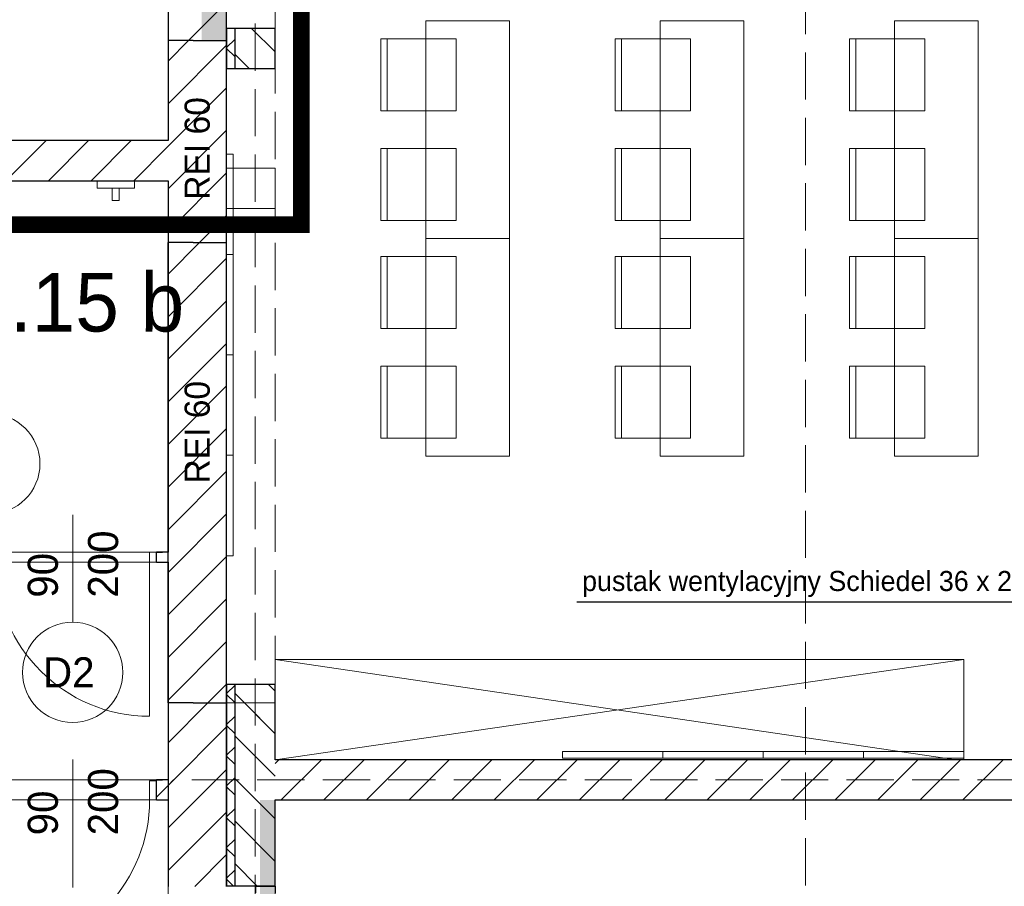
# Model space of a CAD drawing. Header units: millimetres. Extents: x -40063 to 512011, y 350190 to 687060.
# Tile 95 of 256: x 177206 to 183089, y 509311 to 514489. Entities that reach past the tile are written whole.
import ezdxf

# ---------------------------------------------------------------- set-up
doc = ezdxf.new("R2010")
doc.units = ezdxf.units.MM
doc.linetypes.add('DASHDOT', pattern=[1, 0.5, -0.25, 0, -0.25])
doc.linetypes.add('Krawędzie ukryte', pattern=[391.222223, 282.222223, -109])
for name, color, linetype in [('2D - Ogólne', 8, 'Continuous'), ('Elementy Modelu - Strefy', 8, 'Continuous'), ('J_opis pomieszczeń', 8, 'Continuous'), ('Konstrukcja - Ściany zew', 8, 'Continuous'), ('Opisy - Teksty', 8, 'Continuous'), ('X_ref', 8, 'Continuous')]:
    doc.layers.add(name, color=color, linetype=linetype)
doc.layers.add('J_zakres opracowania', color=226, linetype='DASHDOT', lineweight=30)
doc.styles.add('GENERATED_STYLE_2', font='txt')
doc.styles.add('GENERATED_STYLE_3', font='txt')

# ---------------------------------------------------------------- blocks, each defined once
blk = doc.blocks.new('fdgdfg')
at = {"layer": '2D - Ogólne', "color": 5, "linetype": 'Krawędzie ukryte', "lineweight": 13}
for p, q in [((-165070.3, 492444.9), (-165070.3, 514553.6)), ((-165448.3, 501509.9), (-143783.8, 501509.9))]:
    blk.add_line(p, q, dxfattribs=at)
at = {"layer": '2D - Ogólne', "color": 8, "linetype": 'Krawędzie ukryte', "lineweight": 13}
blk.add_line((-161780.7, 495793.8), (-161780.7, 511289), dxfattribs=at)
at = {"layer": '2D - Ogólne', "color": 8, "linetype": 'Continuous', "lineweight": 13}
for p, q in [((-164049.9, 504744.6), (-164049.9, 506044.6)), ((-164049.9, 506044.6), (-163549.9, 506044.6)), ((-163549.9, 506044.6), (-163549.9, 504744.6)), ((-162649.9, 504744.6), (-162649.9, 506044.6)), ((-162649.9, 506044.6), (-162149.9, 506044.6)), ((-162149.9, 506044.6), (-162149.9, 504744.6)), ((-161249.9, 504744.6), (-161249.9, 506044.6)), ((-161249.9, 506044.6), (-160749.9, 506044.6)), ((-160749.9, 506044.6), (-160749.9, 504744.6)), ((-164318.6, 505507.3), (-164318.6, 505937.3)), ((-164318.6, 505937.3), (-163868.6, 505937.3)), ((-164318.6, 505507.3), (-164318.6, 505937.3)), ((-164318.6, 505937.3), (-164281.5, 505937.3)), ((-164281.5, 505937.3), (-164281.5, 505507.3)), ((-163868.6, 505937.3), (-163868.6, 505507.3)), ((-162918.6, 505507.3), (-162918.6, 505937.3)), ((-162918.6, 505937.3), (-162468.6, 505937.3)), ((-162918.6, 505507.3), (-162918.6, 505937.3)), ((-162918.6, 505937.3), (-162881.5, 505937.3)), ((-162881.5, 505937.3), (-162881.5, 505507.3)), ((-162468.6, 505937.3), (-162468.6, 505507.3)), ((-161518.6, 505507.3), (-161518.6, 505937.3)), ((-161518.6, 505937.3), (-161068.6, 505937.3)), ((-161518.6, 505507.3), (-161518.6, 505937.3)), ((-161518.6, 505937.3), (-161481.5, 505937.3)), ((-161481.5, 505937.3), (-161481.5, 505507.3)), ((-161068.6, 505937.3), (-161068.6, 505507.3)), ((-163868.6, 505507.3), (-164318.6, 505507.3)), ((-164281.5, 505507.3), (-164318.6, 505507.3)), ((-162468.6, 505507.3), (-162918.6, 505507.3)), ((-162881.5, 505507.3), (-162918.6, 505507.3)), ((-161068.6, 505507.3), (-161518.6, 505507.3)), ((-161481.5, 505507.3), (-161518.6, 505507.3)), ((-163868.6, 505282), (-164318.6, 505282)), ((-164318.6, 505282), (-164318.6, 504852)), ((-164318.6, 505282), (-164318.6, 504852)), ((-164281.5, 505282), (-164318.6, 505282)), ((-164281.5, 504852), (-164281.5, 505282)), ((-163868.6, 504852), (-163868.6, 505282)), ((-162468.6, 505282), (-162918.6, 505282)), ((-162918.6, 505282), (-162918.6, 504852)), ((-162918.6, 505282), (-162918.6, 504852)), ((-162881.5, 505282), (-162918.6, 505282)), ((-162881.5, 504852), (-162881.5, 505282)), ((-162468.6, 504852), (-162468.6, 505282)), ((-161068.6, 505282), (-161518.6, 505282)), ((-161518.6, 505282), (-161518.6, 504852)), ((-161518.6, 505282), (-161518.6, 504852)), ((-161481.5, 505282), (-161518.6, 505282)), ((-161481.5, 504852), (-161481.5, 505282)), ((-161068.6, 504852), (-161068.6, 505282)), ((-165240.3, 504649), (-165240.3, 505249)), ((-165240.3, 505249), (-165200.3, 505249)), ((-165200.3, 505249), (-165200.3, 504649)), ((-164318.6, 504852), (-163868.6, 504852)), ((-164318.6, 504852), (-164281.5, 504852)), ((-162918.6, 504852), (-162468.6, 504852)), ((-162918.6, 504852), (-162881.5, 504852)), ((-161518.6, 504852), (-161068.6, 504852)), ((-161518.6, 504852), (-161481.5, 504852)), ((-164049.9, 503444.6), (-164049.9, 504744.6)), ((-164049.9, 504744.6), (-163549.9, 504744.6)), ((-163549.9, 504744.6), (-164049.9, 504744.6)), ((-163549.9, 504744.6), (-163549.9, 503444.6)), ((-162149.9, 504744.6), (-162649.9, 504744.6)), ((-162649.9, 503444.6), (-162649.9, 504744.6)), ((-162649.9, 504744.6), (-162149.9, 504744.6)), ((-162149.9, 504744.6), (-162149.9, 503444.6)), ((-160749.9, 504744.6), (-161249.9, 504744.6)), ((-161249.9, 503444.6), (-161249.9, 504744.6)), ((-161249.9, 504744.6), (-160749.9, 504744.6)), ((-160749.9, 504744.6), (-160749.9, 503444.6)), ((-165240.3, 504049), (-165240.3, 504649)), ((-165240.3, 504649), (-165200.3, 504649)), ((-165200.3, 504649), (-165240.3, 504649)), ((-165200.3, 504649), (-165200.3, 504049)), ((-164318.6, 504207.3), (-164318.6, 504637.3)), ((-164318.6, 504637.3), (-163868.6, 504637.3)), ((-164318.6, 504207.3), (-164318.6, 504637.3)), ((-164318.6, 504637.3), (-164281.5, 504637.3)), ((-164281.5, 504637.3), (-164281.5, 504207.3)), ((-163868.6, 504637.3), (-163868.6, 504207.3)), ((-162918.6, 504207.3), (-162918.6, 504637.3)), ((-162918.6, 504637.3), (-162468.6, 504637.3)), ((-162918.6, 504207.3), (-162918.6, 504637.3)), ((-162918.6, 504637.3), (-162881.5, 504637.3)), ((-162881.5, 504637.3), (-162881.5, 504207.3)), ((-162468.6, 504637.3), (-162468.6, 504207.3)), ((-161518.6, 504207.3), (-161518.6, 504637.3)), ((-161518.6, 504637.3), (-161068.6, 504637.3)), ((-161518.6, 504207.3), (-161518.6, 504637.3)), ((-161518.6, 504637.3), (-161481.5, 504637.3)), ((-161481.5, 504637.3), (-161481.5, 504207.3)), ((-161068.6, 504637.3), (-161068.6, 504207.3)), ((-163868.6, 504207.3), (-164318.6, 504207.3)), ((-164281.5, 504207.3), (-164318.6, 504207.3)), ((-162468.6, 504207.3), (-162918.6, 504207.3)), ((-162881.5, 504207.3), (-162918.6, 504207.3)), ((-161068.6, 504207.3), (-161518.6, 504207.3)), ((-161481.5, 504207.3), (-161518.6, 504207.3)), ((-165240.3, 503449), (-165240.3, 504049)), ((-165240.3, 504049), (-165200.3, 504049)), ((-165200.3, 504049), (-165240.3, 504049)), ((-165200.3, 504049), (-165200.3, 503449)), ((-163868.6, 503982), (-164318.6, 503982)), ((-164318.6, 503982), (-164318.6, 503552)), ((-164318.6, 503982), (-164318.6, 503552)), ((-164281.5, 503982), (-164318.6, 503982)), ((-164281.5, 503552), (-164281.5, 503982)), ((-163868.6, 503552), (-163868.6, 503982)), ((-162468.6, 503982), (-162918.6, 503982)), ((-162918.6, 503982), (-162918.6, 503552)), ((-162918.6, 503982), (-162918.6, 503552)), ((-162881.5, 503982), (-162918.6, 503982)), ((-162881.5, 503552), (-162881.5, 503982)), ((-162468.6, 503552), (-162468.6, 503982)), ((-161068.6, 503982), (-161518.6, 503982)), ((-161518.6, 503982), (-161518.6, 503552)), ((-161518.6, 503982), (-161518.6, 503552)), ((-161481.5, 503982), (-161518.6, 503982)), ((-161481.5, 503552), (-161481.5, 503982)), ((-161068.6, 503552), (-161068.6, 503982)), ((-164318.6, 503552), (-163868.6, 503552)), ((-164318.6, 503552), (-164281.5, 503552)), ((-162918.6, 503552), (-162468.6, 503552)), ((-162918.6, 503552), (-162881.5, 503552)), ((-161518.6, 503552), (-161068.6, 503552)), ((-161518.6, 503552), (-161481.5, 503552)), ((-165240.3, 502849), (-165240.3, 503449)), ((-165240.3, 503449), (-165200.3, 503449)), ((-165200.3, 503449), (-165240.3, 503449)), ((-165200.3, 503449), (-165200.3, 502849)), ((-163549.9, 503444.6), (-164049.9, 503444.6)), ((-162149.9, 503444.6), (-162649.9, 503444.6)), ((-160749.9, 503444.6), (-161249.9, 503444.6)), ((-165200.3, 502849), (-165240.3, 502849)), ((-164950.3, 501629.9), (-160834.4, 502229.9)), ((-164950.3, 502229.9), (-160881.6, 501629.9)), ((-163234.4, 501639.9), (-163234.4, 501679.9)), ((-163234.4, 501679.9), (-162634.4, 501679.9)), ((-162634.4, 501639.9), (-162634.4, 501679.9)), ((-162634.4, 501679.9), (-162034.4, 501679.9)), ((-162634.4, 501679.9), (-162634.4, 501639.9)), ((-162034.4, 501639.9), (-162034.4, 501679.9)), ((-162034.4, 501679.9), (-161434.4, 501679.9)), ((-162034.4, 501679.9), (-162034.4, 501639.9)), ((-161434.4, 501639.9), (-161434.4, 501679.9)), ((-161434.4, 501679.9), (-160834.4, 501679.9)), ((-161434.4, 501679.9), (-161434.4, 501639.9)), ((-160834.4, 501679.9), (-160834.4, 501639.9)), ((-162634.4, 501639.9), (-163234.4, 501639.9)), ((-162034.4, 501639.9), (-162634.4, 501639.9)), ((-161434.4, 501639.9), (-162034.4, 501639.9)), ((-160834.4, 501639.9), (-161434.4, 501639.9))]:
    blk.add_line(p, q, dxfattribs=at)
at = {"layer": '2D - Ogólne', "color": 8, "linetype": 'Continuous'}
blk.add_line((-159685.2, 502572.4), (-163147.3, 502572.4), dxfattribs=at)
at = {"layer": 'Elementy Modelu - Strefy', "color": 8, "linetype": 'Continuous', "lineweight": 0}
for p, q in [((-165590.3, 510144.6), (-165590.3, 505329.9)), ((-165240.3, 507364.6), (-165240.3, 505164.6)), ((-165590.3, 505329.9), (-170811.3, 505329.9)), ((-165240.3, 505164.6), (-164950.3, 505164.6)), ((-164950.3, 505164.6), (-164950.3, 504924.6)), ((-168533.8, 505089.9), (-165590.3, 505089.9)), ((-165590.3, 505089.9), (-165590.3, 502869.9)), ((-164950.3, 504924.6), (-165240.3, 504924.6)), ((-165240.3, 504924.6), (-165240.3, 501969.9)), ((-165590.3, 502869.9), (-168533.8, 502869.9)), ((-168533.8, 502809.9), (-165590.3, 502809.9)), ((-165590.3, 502809.9), (-165590.3, 501509.9)), ((-165240.3, 501969.9), (-164950.3, 501969.9)), ((-164950.3, 501969.9), (-164950.3, 501629.9)), ((-164950.3, 501629.9), (-159180.5, 501629.9)), ((-165590.3, 501509.9), (-168533.8, 501509.9)), ((-165590.3, 501389.9), (-171610.3, 501389.9)), ((-165590.3, 498699.9), (-165590.3, 501389.9)), ((-155014.7, 501389.9), (-164950.3, 501389.9)), ((-164950.3, 501389.9), (-164950.3, 498759.9))]:
    blk.add_line(p, q, dxfattribs=at)
at = {"layer": 'Elementy Modelu - Strefy', "color": 8, "linetype": 'Continuous', "lineweight": 0, "extrusion": (0, 0, -1)}
for points in [[(165240.3, 505926.6), (165390.3, 507426.6), (165390.3, 505926.6)], [(165390.3, 507426.6), (165240.3, 505926.6), (165240.3, 507426.6)], [(164950.3, 498759.9), (165040.3, 501389.9), (165040.3, 498759.9)], [(165040.3, 501389.9), (164950.3, 498759.9), (164950.3, 501389.9)]]:
    blk.add_solid(points, dxfattribs=at)
at = {"layer": 'J_opis pomieszczeń', "color": 8, "linetype": 'Krawędzie ukryte', "lineweight": 13}
blk.add_line((-164950.3, 509804.6), (-164950.3, 501969.9), dxfattribs=at)
at = {"layer": 'J_opis pomieszczeń', "color": 8, "linetype": 'Continuous', "lineweight": 13}
for p, q in [((-166013.6, 505089.9), (-165790, 505089.9)), ((-166013.6, 505046.2), (-166013.6, 505089.9)), ((-165790, 505089.9), (-165790, 505046.2)), ((-165790, 505046.2), (-166013.6, 505046.2)), ((-165925.2, 505046.2), (-165882.1, 505046.2)), ((-165925.2, 504972.5), (-165925.2, 505046.2)), ((-165882.1, 505046.2), (-165882.1, 504972.5)), ((-165882.1, 504972.5), (-165925.2, 504972.5))]:
    blk.add_line(p, q, dxfattribs=at)
at = {"layer": 'Konstrukcja - Ściany zew', "color": 8, "linetype": 'Continuous'}
for p, q in [((-165590.3, 507426.6), (-165590.3, 505926.6)), ((-165240.3, 505926.6), (-165240.3, 507426.6)), ((-165468.2, 505926.6), (-165240.3, 506154.5)), ((-164950.3, 505999.9), (-165240.3, 505999.9)), ((-165240.3, 505999.9), (-165240.3, 505759.9)), ((-165190.3, 505759.9), (-165190.3, 505999.9)), ((-164950.3, 505858.9), (-165091.3, 505999.9)), ((-164950.3, 505759.9), (-164950.3, 505999.9)), ((-165240.3, 505885.8), (-165190.3, 505935.8)), ((-165190.3, 505830.1), (-165240.3, 505880.1)), ((-165105.8, 505759.9), (-165190.3, 505844.3)), ((-165240.3, 505759.9), (-164950.3, 505759.9)), ((-165590.3, 505329.9), (-171930.3, 505329.9)), ((-166559.5, 505089.9), (-166319.5, 505329.9)), ((-166304.9, 505089.9), (-166064.9, 505329.9)), ((-166050.3, 505089.9), (-165810.3, 505329.9)), ((-165795.8, 505089.9), (-165590.3, 505295.4)), ((-168533.8, 505089.9), (-165590.3, 505089.9)), ((-165590.3, 504531.7), (-165402.1, 504719.9)), ((-165590.3, 504719.9), (-165590.3, 502869.9)), ((-165240.3, 501969.9), (-165240.3, 504719.9)), ((-165590.3, 504277.2), (-165240.3, 504627.2)), ((-165590.3, 504022.6), (-165240.3, 504372.6)), ((-165590.3, 503768), (-165240.3, 504118)), ((-165590.3, 503513.5), (-165240.3, 503863.5)), ((-165590.3, 503258.9), (-165240.3, 503608.9)), ((-165590.3, 503004.4), (-165240.3, 503354.4)), ((-165590.3, 502749.8), (-165240.3, 503099.8)), ((-165660.3, 502869.9), (-165623.3, 502869.9)), ((-165660.3, 502809.9), (-165660.3, 502869.9)), ((-165590.3, 502869.9), (-165660.3, 502869.9)), ((-165660.3, 502809.9), (-165623.3, 502809.9)), ((-165660.3, 502809.9), (-165590.3, 502809.9)), ((-165590.3, 502495.3), (-165240.3, 502845.3)), ((-165590.3, 502809.9), (-165590.3, 501969.9)), ((-165590.3, 502240.7), (-165240.3, 502590.7)), ((-165590.3, 501986.1), (-165240.3, 502336.1)), ((-165352, 501969.9), (-165240.3, 502081.6)), ((-164950.3, 502079.9), (-165240.3, 502079.9)), ((-165240.3, 502079.9), (-165240.3, 501629.9)), ((-165240.3, 502025), (-165190.3, 502075)), ((-165190.3, 501629.9), (-165190.3, 502079.9)), ((-164950.3, 502040.5), (-164989.6, 502079.9)), ((-164950.3, 501629.9), (-164950.3, 502079.9)), ((-165190.3, 501969.3), (-165240.3, 502019.3)), ((-165240.3, 501969.9), (-165240.3, 500874.9)), ((-165190.3, 501969.3), (-165190.8, 501969.9)), ((-164950.3, 501785.9), (-165190.3, 502025.9)), ((-165190.3, 500874.9), (-165190.3, 501969.9)), ((-164950.3, 501785.9), (-165134.2, 501969.9)), ((-164950.3, 501629.9), (-164950.3, 501969.9)), ((-165240.3, 501841.2), (-165190.3, 501891.2)), ((-165240.3, 501841.2), (-165190.3, 501891.2)), ((-165190.3, 501785.5), (-165240.3, 501835.5)), ((-165190.3, 501785.5), (-165240.3, 501835.5)), ((-164950.3, 501531.4), (-165190.3, 501771.4)), ((-165048.8, 501629.9), (-165190.3, 501771.4)), ((-165240.3, 501657.3), (-165190.3, 501707.3)), ((-165240.3, 501657.3), (-165190.3, 501707.3)), ((-165190.3, 501601.6), (-165240.3, 501651.6)), ((-165218.5, 501629.9), (-165240.3, 501651.6)), ((-164950.3, 501607.9), (-164928.3, 501629.9)), ((-160380.3, 501629.9), (-164950.3, 501629.9)), ((-164913.7, 501389.9), (-164673.7, 501629.9)), ((-164659.2, 501389.9), (-164419.2, 501629.9)), ((-164404.6, 501389.9), (-164164.6, 501629.9)), ((-164150, 501389.9), (-163910, 501629.9)), ((-163895.5, 501389.9), (-163655.5, 501629.9)), ((-163640.9, 501389.9), (-163400.9, 501629.9)), ((-163386.4, 501389.9), (-163146.4, 501629.9)), ((-163131.8, 501389.9), (-162891.8, 501629.9)), ((-162877.3, 501389.9), (-162637.3, 501629.9)), ((-162622.7, 501389.9), (-162382.7, 501629.9)), ((-162368.1, 501389.9), (-162128.1, 501629.9)), ((-162113.6, 501389.9), (-161873.6, 501629.9)), ((-161859, 501389.9), (-161619, 501629.9)), ((-161604.5, 501389.9), (-161364.5, 501629.9)), ((-161349.9, 501389.9), (-161109.9, 501629.9)), ((-161095.3, 501389.9), (-160855.3, 501629.9)), ((-160840.8, 501389.9), (-160600.8, 501629.9)), ((-165660.3, 501509.9), (-165623.3, 501509.9)), ((-165660.3, 501504.9), (-165660.3, 501509.9)), ((-165590.3, 501509.9), (-165660.3, 501509.9)), ((-165660.3, 501389.9), (-165660.3, 501504.9)), ((-165590.3, 501477), (-165557.4, 501509.9)), ((-165590.3, 501509.9), (-165590.3, 501389.9)), ((-165422.8, 501389.9), (-165302.8, 501509.9)), ((-165240.3, 501473.5), (-165190.3, 501523.5)), ((-165240.3, 501389.9), (-165240.3, 501509.9)), ((-164950.3, 501276.8), (-165190.3, 501516.8)), ((-165660.3, 501407), (-165590.3, 501477)), ((-165190.3, 501417.8), (-165240.3, 501467.8)), ((-165660.3, 501389.9), (-165623.3, 501389.9)), ((-165660.3, 501389.9), (-165590.3, 501389.9)), ((-165590.3, 501222.5), (-165422.8, 501389.9)), ((-165590.3, 501389.9), (-165590.3, 500873.1)), ((-165240.3, 500873.1), (-165240.3, 501389.9)), ((-164950.3, 501389.9), (-160380.3, 501389.9)), ((-164950.3, 500874.9), (-164950.3, 501389.9)), ((-165240.3, 501289.6), (-165190.3, 501339.6)), ((-165590.3, 500967.9), (-165240.3, 501317.9)), ((-165190.3, 501233.9), (-165240.3, 501283.9)), ((-164950.3, 501022.2), (-165190.3, 501262.2)), ((-165240.3, 501105.8), (-165190.3, 501155.8)), ((-165190.3, 501050.1), (-165240.3, 501100.1)), ((-165430.5, 500873.1), (-165240.3, 501063.3)), ((-165240.3, 500922), (-165190.3, 500972)), ((-165057.4, 500874.9), (-165190.3, 501007.7)), ((-165198.9, 500874.9), (-165240.3, 500916.2)), ((-165240.3, 500874.9), (-165240.3, 500911.9)), ((-165240.3, 500874.9), (-165240.3, 500911.9)), ((-164950.3, 500874.9), (-164950.3, 500911.9)), ((-164950.3, 500874.9), (-164950.3, 500911.9)), ((-165190.3, 500874.9), (-165240.3, 500874.9)), ((-165190.3, 500874.9), (-165240.3, 500874.9)), ((-165065.3, 500874.9), (-165190.3, 500874.9)), ((-165065.3, 500874.9), (-165190.3, 500874.9)), ((-164950.3, 500874.9), (-165065.3, 500874.9)), ((-165065.3, 500834.9), (-165065.3, 500874.9)), ((-165065.3, 500874.9), (-164950.3, 500874.9)), ((-164950.3, 500874.9), (-165065.3, 500874.9)), ((-164950.3, 500874.9), (-164950.3, 500834.9))]:
    blk.add_line(p, q, dxfattribs=at)
at = {"layer": 'Konstrukcja - Ściany zew', "linetype": 'Continuous'}
for p, q in [((-165590.3, 505804.5), (-165468.2, 505926.6)), ((-165590.3, 505926.6), (-165590.3, 505329.9)), ((-165240.3, 504719.9), (-165240.3, 505926.6)), ((-165590.3, 505550), (-165240.3, 505900)), ((-165590.3, 505295.4), (-165240.3, 505645.4)), ((-165590.3, 505040.8), (-165240.3, 505390.8)), ((-165590.3, 504786.3), (-165240.3, 505136.3)), ((-165590.3, 505089.9), (-165590.3, 504719.9)), ((-165402.1, 504719.9), (-165240.3, 504881.7)), ((-165590.3, 501731.6), (-165352, 501969.9)), ((-165590.3, 501969.9), (-165590.3, 501509.9)), ((-165240.3, 500873.1), (-165240.3, 501969.9)), ((-165590.3, 501477), (-165240.3, 501827)), ((-165590.3, 501222.5), (-165240.3, 501572.5)), ((-165590.3, 501389.9), (-165590.3, 500873.1)), ((-165590.3, 500967.9), (-165240.3, 501317.9)), ((-165430.5, 500873.1), (-165240.3, 501063.3))]:
    blk.add_line(p, q, dxfattribs=at)
at = {"layer": 'Konstrukcja - Ściany zew', "color": 7, "linetype": 'Continuous'}
for p, q in [((-165440.3, 505926.6), (-165590.3, 505926.6)), ((-165440.3, 505926.6), (-165240.3, 505926.6)), ((-165440.3, 504719.9), (-165590.3, 504719.9)), ((-165590.3, 501969.9), (-165590.3, 504719.9)), ((-165440.3, 504719.9), (-165240.3, 504719.9)), ((-165240.3, 501969.9), (-165240.3, 504719.9)), ((-165440.3, 501969.9), (-165590.3, 501969.9)), ((-165440.3, 501969.9), (-165240.3, 501969.9))]:
    blk.add_line(p, q, dxfattribs=at)
at = {"layer": 'Konstrukcja - Ściany zew', "color": 8, "linetype": 'Continuous', "lineweight": 13}
for p, q in [((-166160.3, 502452.3), (-166160.3, 503093)), ((-165700.3, 502809.9), (-165700.3, 502869.9)), ((-165700.3, 502869.9), (-165660.3, 502869.9)), ((-165660.3, 502869.9), (-165660.3, 502809.9)), ((-165660.3, 502809.9), (-165660.3, 502869.9)), ((-165660.3, 502869.9), (-165623.3, 502869.9)), ((-165660.3, 502809.9), (-165700.3, 502809.9)), ((-165700.3, 502809.9), (-165700.3, 501889.9)), ((-165660.3, 502809.9), (-165623.3, 502809.9)), ((-160834.4, 502229.9), (-164950.3, 502229.9)), ((-164950.3, 502229.9), (-164950.3, 501629.9)), ((-160834.4, 501629.9), (-160834.4, 502229.9)), ((-166160.3, 500867.6), (-166160.3, 501632.4)), ((-164950.3, 501629.9), (-160834.4, 501629.9)), ((-165660.3, 501504.9), (-165700.3, 501504.9)), ((-165700.3, 501504.9), (-165700.3, 501389.9)), ((-165660.3, 501504.9), (-165660.3, 501509.9)), ((-165660.3, 501509.9), (-165623.3, 501509.9)), ((-165660.3, 501389.9), (-165660.3, 501504.9)), ((-165660.3, 501389.9), (-165660.3, 501504.9)), ((-165700.3, 501389.9), (-165660.3, 501389.9)), ((-165660.3, 501389.9), (-165623.3, 501389.9))]:
    blk.add_line(p, q, dxfattribs=at)
for centre, radius, start, end in [((-166655.9, 503398.5), 300, 270, 90), ((-165700.3, 502809.9), 920, 180, 270), ((-166160.3, 502152.3), 300, 0, 180), ((-166160.3, 502152.3), 300, 180, 0), ((-166620.3, 501389.9), 920, 188.96421, 0)]:
    blk.add_arc(centre, radius, start, end, dxfattribs=at)
at = {"layer": 'Elementy Modelu - Strefy', "color": 8, "lineweight": 13, "style": 'GENERATED_STYLE_2'}
blk.add_text('0.15 b', height=350, dxfattribs=at).set_placement((-166795.2, 504188.7))
at = {"layer": 'Konstrukcja - Ściany zew', "color": 8, "lineweight": 13, "style": 'GENERATED_STYLE_2'}
for s, p in [('200', (-165888.7, 502598.3)), ('90', (-166248.7, 502598.3)), ('200', (-165888.7, 501178.3)), ('90', (-166248.7, 501178.3))]:
    blk.add_text(s, height=180, rotation=90, dxfattribs=at).set_placement(p)
blk.add_text('D2', height=180, dxfattribs=at).set_placement((-166337.3, 502062.3))
at = {"layer": 'Opisy - Teksty', "color": 8, "linetype": 'Continuous', "lineweight": 13, "style": 'GENERATED_STYLE_3'}
for p in [(-165341.4, 504975.9), (-165341.4, 503280.4)]:
    blk.add_text('REI 60', height=150, rotation=90, dxfattribs=at).set_placement(p)
at = {"layer": 'Opisy - Teksty', "color": 8, "linetype": 'Continuous', "style": 'GENERATED_STYLE_2'}
blk.add_text('pustak wentylacyjny Schiedel 36 x 25 cm', height=120, dxfattribs=at).set_placement((-163116.4, 502638.2))

msp = doc.modelspace()

# ---------------------------------------------------------------- hatches: boundary and pattern name
at = {"layer": 'Konstrukcja - Ściany zew', "linetype": 'Continuous'}
h = msp.add_hatch(dxfattribs=at)
h.set_pattern_fill('Bloczki_ceramiczne', color=256, style=0, pattern_type=2)
h.set_pattern_definition([(45, (-2267103.37, 896171.5), (-127.279217, 127.279217), [])])
h.paths.add_polyline_path([(178022.34419, 511246.58916), (178092.34417, 511246.58916), (178092.34417, 511306.58918), (178022.34419, 511306.58918)])

# ---------------------------------------------------------------- linework, layer by layer
at = {"layer": 'J_zakres opracowania', "ltscale": 1000, "const_width": 100}
msp.add_lwpolyline([(145238.97833, 455200), (179698.13773, 455200), (179698.13773, 465499.99363), (168198.34775, 465499.99363), (168198.34775, 475277.34862), (179787.48799, 475277.34862), (179787.48799, 507377.27761), (172267.92013, 507377.27761), (172267.92013, 513264.6274), (178887.83809, 513264.6274), (178887.83809, 519214.61675), (169238.45678, 519214.61675), (169238.45678, 523014.48912), (139342.26689, 523014.48912), (139342.26689, 512420.85011), (168578.26628, 512420.85011), (168578.26628, 488928.49204), (155218.96566, 488928.49204), (155218.96566, 468968.52781), (145238.97833, 468968.52781), (145238.97833, 455200)], dxfattribs=at)

# ---------------------------------------------------------------- block references
at = {"layer": 'X_ref'}
msp.add_blockref('fdgdfg', (343682.59615, 8436.71479), dxfattribs=at)

doc.saveas('drawing.dxf')
